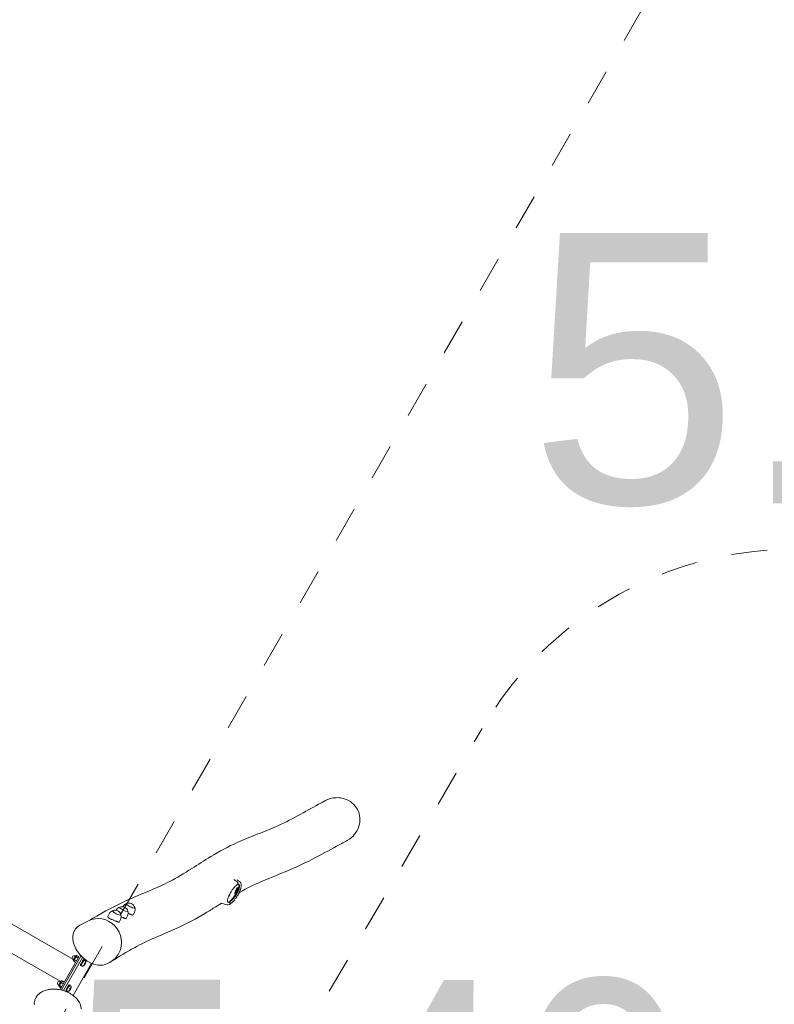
# Model space of a CAD drawing. Extents: x 5477758 to 5478338, y 5918274 to 5918502.
# Tile 73 of 121: x 5477948.56 to 5477950.65, y 5918456.73 to 5918459.46. Entities that reach past the tile are written whole.
import ezdxf
from ezdxf.enums import TextEntityAlignment as Align

# ---------------------------------------------------------------- set-up
doc = ezdxf.new("R2010")
doc.units = 0
doc.linetypes.add('DASHED', pattern=[19.05, 12.7, -6.35])
doc.layers.get('0').update_dxf_attribs({"color": 8, "linetype": 'CONTINUOUS', "lineweight": 13})
doc.layers.add('!D_rzędne', color=8, linetype='CONTINUOUS')
doc.layers.add('0_PROJEKTOWANE ZABAWKI', color=8, linetype='CONTINUOUS', lineweight=0)
doc.layers.add('wysokosci', color=8, linetype='CONTINUOUS', lineweight=18)
doc.styles.add('GEO-INFO', font='arial.ttf')
doc.styles.add('STYL_AUTOMATYCZNY_1', font='micross.ttf')

# ---------------------------------------------------------------- blocks, each defined once
blk = doc.blocks.new('zw$8E5F')
at = {"lineweight": 0}
for p, q in [((171.24, 148.41), (171.06, 148.2)), ((171.44, 148.43), (171.44, 148.39)), ((171.45, 148.43), (171.45, 148.39)), ((171.48, 148.39), (171.48, 148.38)), ((171.48, 148.39), (171.48, 148.38)), ((171.59, 148.47), (171.6, 148.38)), ((171.61, 148.47), (171.62, 148.39)), ((171.78, 148.47), (171.79, 148.4)), ((171.79, 148.47), (171.8, 148.41)), ((171.81, 148.43), (171.81, 148.41)), ((171.81, 148.43), (171.81, 148.41)), ((172.02, 148.48), (172.23, 148.31)), ((173.44, 146.98), (173.43, 146.98)), ((173.64, 147), (173.64, 146.99)), ((173.65, 147.01), (173.65, 147)), ((173.79, 147.04), (173.79, 147.01)), ((173.81, 147.04), (173.82, 147.01)), ((173.98, 147.04), (173.98, 147.03)), ((173.99, 147.04), (174, 147.03)), ((191.79, 126.68), (191, 126.65)), ((193.63, 125.51), (192.81, 125.47)), ((206.4, 127.62), (207.04, 127.21)), ((191.2, 123.15), (191.16, 123.15)), ((195.44, 124.34), (194.62, 124.3)), ((209.12, 123.42), (219.4, 123.42)), ((193.01, 121.98), (192.97, 121.98)), ((195.6, 120.84), (194.78, 120.8)), ((208.88, 120.14), (208.88, 119.87)), ((219.56, 120.46), (208.96, 120.46)), ((209.2, 121.07), (209.2, 121.27)), ((209.33, 121.41), (209.33, 121.27)), ((209.87, 121.79), (209.95, 121.85)), ((210.12, 121.75), (209.87, 121.79)), ((209.95, 121.85), (210.28, 121.87)), ((209.95, 121.78), (209.95, 121.85)), ((210.46, 121.77), (210.12, 121.75)), ((210.28, 121.87), (210.54, 121.82)), ((210.28, 121.76), (210.28, 121.87)), ((210.54, 121.82), (210.46, 121.77)), ((211.08, 121.41), (211.08, 121.27)), ((211.2, 121.07), (211.2, 121.27)), ((217.31, 121.07), (217.31, 121.27)), ((217.44, 121.41), (217.44, 121.27)), ((217.98, 121.79), (218.06, 121.85)), ((218.23, 121.75), (217.98, 121.79)), ((218.06, 121.85), (218.39, 121.87)), ((218.06, 121.78), (218.06, 121.85)), ((218.56, 121.77), (218.23, 121.75)), ((218.39, 121.87), (218.64, 121.82)), ((218.39, 121.76), (218.39, 121.87)), ((218.64, 121.82), (218.56, 121.77)), ((219.19, 121.41), (219.19, 121.27)), ((219.31, 121.07), (219.31, 121.27)), ((219.64, 119.87), (219.64, 120.14)), ((208.78, 119.53), (208.71, 119.58)), ((219.64, 119.87), (208.88, 119.87)), ((209.28, 119.46), (209.28, 118.97)), ((219.15, 119.46), (209.36, 119.46)), ((209.4, 118.88), (209.4, 118.66)), ((209.44, 118.86), (209.43, 118.86)), ((209.62, 118.56), (209.62, 118.48)), ((209.73, 119.46), (209.73, 118.83)), ((210.66, 119.46), (210.66, 118.83)), ((210.76, -156.56), (210.76, 118.31)), ((210.78, 118.56), (210.78, 118.48)), ((210.97, 118.86), (210.99, 118.87)), ((211, 118.88), (211, 118.66)), ((211.13, 119.46), (211.13, 118.97)), ((217.4, 119.46), (217.4, 118.95)), ((217.51, 118.88), (217.51, 118.66)), ((217.55, 118.86), (217.51, 118.88)), ((217.73, 118.56), (217.73, 118.48)), ((217.76, -156.56), (217.76, 118.31)), ((217.95, 119.46), (217.95, 118.82)), ((218.87, 119.46), (218.87, 118.84)), ((218.89, 118.56), (218.89, 118.48)), ((219.07, 118.86), (219.08, 118.86)), ((219.11, 118.88), (219.11, 118.66)), ((219.23, 119.46), (219.23, 118.99)), ((219.8, 119.58), (219.73, 119.53)), ((199.38, 116.8), (201.61, 115.36))]:
    blk.add_line(p, q, dxfattribs=at)
at = {"linetype": 'DASHED', "ltscale": 0.01}
blk.add_lwpolyline([(584.26, -161.87), (-155.74, -161.87), (-155.74, -74.37), (-155.74, 36.13), (-155.74, 123.63), (584.26, 123.63), (584.26, 36.13), (584.26, -74.37)], close=True, dxfattribs=at)
at = {"lineweight": 0}
for centre, radius, start, end in [((169.56, 147.16), 0.1, 154.5369, 172.4501), ((190.95, 124.89), 1.66, 135.3605, 229.9675), ((191.08, 124.9), 1.75, 92.664, 138.8084), ((192.89, 123.72), 1.75, 92.664, 138.8084), ((191.08, 124.9), 1.75, 226.5196, 272.664), ((192.76, 123.72), 1.66, 135.3605, 229.9675), ((194.57, 122.54), 1.66, 135.3605, 229.9675), ((194.7, 122.55), 1.75, 92.664, 138.8084), ((192.89, 123.72), 1.75, 226.5196, 272.664), ((194.7, 122.55), 1.75, 226.5196, 272.664), ((210.2, 118.48), 0.58, 180, 0), ((218.31, 118.48), 0.58, 180, 0)]:
    blk.add_arc(centre, radius, start, end, dxfattribs=at)
for centre, major_axis, ratio, start_param, end_param in [((178.83, 147.42), (-9.66, -2.79), 0.546287, 5.817409, 5.832009), ((172.76, 147.38), (-3.15, 0.1), 0.325394, 5.268626, 5.943219), ((171.66, 148.09), (0.921, 0.086), 0.197054, 3.089673, 6.335105), ((171.65, 148.24), (0.597, 0.056), 0.197054, 2.93922, 6.485558), ((171.45, 148.41), (-0.0896, -0.0084), 0.197054, 4.821568, 7.963161), ((171.52, 148.45), (-0.0896, -0.0084), 0.197054, 3.774371, 6.915963), ((171.44, 148.43), (0.0149, 0.0014), 0.197054, 4.93503, 6.802501), ((171.46, 148.39), (0.0149, 0.0014), 0.197054, 5.982228, 7.849699), ((171.56, 148.39), (-0.0896, -0.0084), 0.197054, 5.868766, 9.010358), ((171.6, 148.47), (0.0149, 0.0014), 0.197054, 3.887833, 5.755304), ((171.7, 148.47), (0.0896, 0.0084), 0.197054, 5.868766, 9.010358), ((171.65, 148.39), (-0.0149, -0.0014), 0.197054, 3.887833, 5.755304), ((171.74, 148.41), (0.0896, 0.0084), 0.197054, 3.774371, 6.915963), ((171.79, 148.47), (-0.0149, -0.0014), 0.197054, 5.982228, 7.849699), ((171.81, 148.45), (0.0896, 0.0084), 0.197054, 4.821568, 7.963161), ((171.82, 148.43), (-0.0149, -0.0014), 0.197054, 4.93503, 6.802501), ((172.76, 147.38), (-3.15, 0.1), 0.325394, 3.570611, 4.925607), ((173.83, 147.01), (-0.398, -0.037), 0.197054, 3.352564, 6.127695), ((173.65, 146.99), (0.0896, 0.0084), 0.197054, 1.679976, 2.448885), ((173.72, 147.02), (-0.0896, -0.0084), 0.197054, 3.774371, 6.915963), ((173.64, 147), (0.0149, 0.0014), 0.197054, 4.93503, 6.802501), ((173.8, 147.04), (0.0149, 0.0014), 0.197054, 3.887833, 5.755304), ((173.9, 147.04), (0.0896, 0.0084), 0.197054, 5.868766, 9.010358), ((173.99, 147.05), (-0.0149, -0.0014), 0.197054, 5.982228, 7.849699), ((174.01, 147.03), (0.0896, 0.0084), 0.197054, 0.386495, 1.679976), ((202.89, 122.21), (-3.51, -5.41), 0.951251, 3.739641, 6.283185), ((202.89, 122.21), (3.51, 5.41), 0.951251, 0, 0.598048), ((189.9, 124.84), (0.06, -1.25), 0.254887, 6.052209, 9.655755), ((189.9, 124.84), (-0.06, 1.25), 0.254887, 2.910616, 6.514162), ((191.71, 123.67), (0.06, -1.25), 0.254887, 6.052209, 9.655755), ((191.71, 123.67), (-0.06, 1.25), 0.254887, 2.910616, 6.514162), ((193.52, 122.49), (0.06, -1.25), 0.254887, 6.052209, 9.655755), ((193.52, 122.49), (-0.06, 1.25), 0.254887, 2.910616, 6.514162), ((210.2, 121.27), (1, 0), 0.173648, 2.636232, 6.788546), ((210.2, 121.07), (1, 0), 0.173648, 3.141593, 6.283185), ((210.2, 121.27), (0.875, 0), 0.173648, 3.141593, 6.283185), ((218.31, 121.27), (1, 0), 0.173648, 2.636232, 6.788546), ((218.31, 121.07), (1, 0), 0.173648, 3.141593, 6.283185), ((218.31, 121.27), (0.875, 0), 0.173648, 3.141593, 6.283185), ((209.36, 119.56), (-0.6, 0), 0.173648, 0.261799, 1.570796), ((210.2, 118.66), (0.8, 0), 0.173648, 3.141593, 6.283185), ((210.2, 118.9), (-0.8, 0), 0.173648, 0.310366, 0.51299), ((210.2, 118.9), (0.8, 0), 0.173648, 3.654583, 4.701781), ((210.2, 118.9), (0.8, 0), 0.173648, 4.701781, 5.748978), ((210.2, 118.9), (0.8, 0), 0.173648, 5.748978, 5.972819), ((218.31, 118.66), (0.8, 0), 0.173648, 3.141593, 6.283185), ((218.31, 118.9), (-0.8, 0), 0.173648, 0.310366, 0.643674), ((218.31, 118.9), (0.8, 0), 0.173648, 3.785266, 4.832464), ((218.31, 118.9), (0.8, 0), 0.173648, 4.832464, 5.879661), ((218.31, 118.9), (0.8, 0), 0.173648, 5.879661, 5.972819), ((219.15, 119.56), (0.6, 0), 0.173648, 4.712389, 6.021386)]:
    blk.add_ellipse(centre, major_axis=major_axis, ratio=ratio, start_param=start_param, end_param=end_param, dxfattribs=at)
blk.add_ellipse((171.63, 148.43), major_axis=(0.398, 0.037), ratio=0.197054, dxfattribs=at)
for points, knots in [([(144.48, 167.67), (144.42, 167.71), (144.37, 167.75), (143.54, 168.24), (142.69, 168.55), (140.97, 168.81), (140.12, 168.78), (138.51, 168.41), (137.77, 168.08), (136.48, 167.17), (135.93, 166.61), (135.08, 165.29), (134.79, 164.54), (134.5, 162.94), (134.52, 162.1), (134.7, 161.29), (134.81, 160.8), (134.98, 160.33), (135.41, 159.43), (135.68, 159), (136.48, 157.99), (137.07, 157.46), (137.74, 157.03)], [-15.047976, -15.047976, -15.047976, -15.047976, -14.844503, -14.844503, -12.170215, -12.170215, -9.630811, -9.630811, -7.223359, -7.223359, -4.878818, -4.878818, -2.499485, -2.499485, 0, 0, 0, 1.492882, 1.492882, 3.001095, 3.001095, 5.369872, 5.369872, 5.369872, 5.369872]), ([(144.48, 167.67), (145.34, 167.13), (146.24, 166.57), (149.24, 164.72), (151.42, 163.39), (156.29, 160.27), (158.93, 158.35), (162.9, 155.27), (164.45, 154.03), (167.8, 151.53), (169.58, 150.32), (171.67, 149.09), (171.71, 149.06), (171.75, 149.04)], [0, 0, 0, 0, 10.000329, 10.000329, 33.028265, 33.028265, 62.28337, 62.28337, 82.991003, 82.991003, 107.243481, 107.243481, 107.700926, 107.700926, 107.700926, 107.700926]), ([(199.53, 116.7), (198.59, 117.24), (197.66, 117.78), (193.88, 120.01), (191.01, 121.82), (186.71, 124.97), (185.08, 126.25), (181.88, 128.66), (180.32, 129.8), (176.84, 132.02), (174.76, 133.15), (170.76, 135.26), (168.91, 136.22), (164.63, 138.58), (162.16, 140.11), (158.46, 142.78), (157.05, 143.89), (154.12, 146.22), (152.63, 147.43), (149.26, 149.93), (147.29, 151.21), (143.31, 153.64), (141.45, 154.74), (138.98, 156.26), (138.35, 156.64), (137.74, 157.03)], [0.511204, 0.511204, 0.511204, 0.511204, 10.000105, 10.000105, 39.54304, 39.54304, 60.725898, 60.725898, 82.085308, 82.085308, 105.691119, 105.691119, 124.41606, 124.41606, 148.981525, 148.981525, 166.435044, 166.435044, 186.717633, 186.717633, 211.477562, 211.477562, 231.188511, 231.188511, 237.772902, 237.772902, 237.772902, 237.772902]), ([(169.11, 147.84), (169.14, 148.03), (169.25, 148.21), (169.51, 148.43), (169.62, 148.5), (169.88, 148.64), (170.03, 148.7), (170.33, 148.8), (170.47, 148.84), (170.72, 148.9), (170.82, 148.92), (171.13, 148.97), (171.33, 149), (171.73, 149.04), (171.92, 149.06), (172.31, 149.07), (172.51, 149.07), (172.95, 149.07), (173.18, 149.06), (173.69, 149.01), (173.97, 148.98), (174.59, 148.87), (174.91, 148.79), (175.4, 148.62), (175.59, 148.54), (175.76, 148.44)], [0, 0, 0, 0, 1.521877, 1.521877, 2.368949, 2.368949, 3.185511, 3.185511, 3.718935, 3.718935, 4.090035, 4.090035, 4.713591, 4.713591, 5.282379, 5.282379, 5.919308, 5.919308, 6.750849, 6.750849, 7.948477, 7.948477, 9.785147, 9.785147, 11.281742, 11.281742, 11.281742, 11.281742]), ([(170.06, 147.5), (170.03, 147.52), (170, 147.53), (169.94, 147.54), (169.91, 147.54), (169.85, 147.53), (169.82, 147.53), (169.76, 147.51), (169.73, 147.5), (169.68, 147.47), (169.65, 147.45), (169.59, 147.4), (169.57, 147.38), (169.53, 147.33), (169.52, 147.31), (169.51, 147.29)], [0.3061582, 0.3061582, 0.3061582, 0.3061582, 0.3854013, 0.3854013, 0.4584658, 0.4584658, 0.5263067, 0.5263067, 0.5984799, 0.5984799, 0.6861268, 0.6861268, 0.7979205, 0.7979205, 0.8651264, 0.8651264, 0.8651264, 0.8651264]), ([(169.8, 147.73), (169.79, 147.85), (169.87, 148.02), (170.16, 148.24), (170.49, 148.38), (170.89, 148.5), (171.33, 148.58), (171.82, 148.63), (172.36, 148.65), (172.94, 148.64), (173.72, 148.56), (174.61, 148.38), (175.12, 148.17), (175.3, 148.06)], [2.019877, 2.019877, 2.019877, 2.019877, 2.356194, 2.552544, 2.748894, 2.945243, 3.141593, 3.337942, 3.534292, 3.730641, 3.926991, 4.31969, 4.687229, 4.687229, 4.687229, 4.687229]), ([(169.94, 147.58), (169.96, 147.56), (169.98, 147.55), (170, 147.53), (170, 147.53), (170, 147.53)], [0.59411962, 0.59411962, 0.59411962, 0.59411962, 0.65239026, 0.65239026, 0.65453313, 0.65453313, 0.65453313, 0.65453313]), ([(170.06, 147.5), (170.28, 147.38), (170.63, 147.25), (171.35, 147.09), (171.62, 147.05), (172.15, 146.99), (172.41, 146.98), (172.86, 146.97), (173.05, 146.97), (173.37, 146.98), (173.5, 146.98), (173.83, 147.01), (174.04, 147.03), (174.38, 147.08), (174.53, 147.11), (174.79, 147.17), (174.91, 147.2), (175.13, 147.27), (175.23, 147.31), (175.43, 147.4), (175.5, 147.45), (175.63, 147.54), (175.65, 147.58), (175.66, 147.61), (175.67, 147.61), (175.67, 147.61)], [0, 0, 0, 0, 2.751161, 2.751161, 4.074364, 4.074364, 5.052513, 5.052513, 5.664708, 5.664708, 6.061553, 6.061553, 6.668037, 6.668037, 7.15737, 7.15737, 7.646835, 7.646835, 8.235955, 8.235955, 9.015167, 9.015167, 10.0866, 10.0866, 10.584359, 10.584359, 10.584359, 10.584359]), ([(171.14, 148.3), (171.14, 148.3), (171.14, 148.3), (171.06, 148.28), (170.99, 148.26), (170.9, 148.21), (170.86, 148.2), (170.81, 148.15), (170.8, 148.13), (170.76, 148.09), (170.75, 148.05), (170.74, 148.01)], [6.7244448, 6.7244448, 6.7244448, 6.7244448, 6.7433833, 6.7433833, 7.113843, 7.113843, 7.3357379, 7.3357379, 7.4466854, 7.4466854, 7.5576329, 7.5576329, 7.5576329, 7.5576329]), ([(172.58, 148.19), (172.57, 148.21), (172.56, 148.24), (172.52, 148.28), (172.5, 148.29), (172.45, 148.33), (172.42, 148.34), (172.32, 148.38), (172.23, 148.39), (172.13, 148.39)], [4.51988, 4.51988, 4.51988, 4.51988, 4.5983539, 4.5983539, 4.6994079, 4.6994079, 4.8711224, 4.8711224, 5.3530681, 5.3530681, 5.3530681, 5.3530681]), ([(175.3, 148.06), (175.31, 148.05), (175.32, 148.05), (175.34, 148.05), (175.34, 148.05), (175.35, 148.05)], [0, 0, 0, 0, 0.06608806, 0.06608806, 0.08625048, 0.08625048, 0.08625048, 0.08625048]), ([(175.94, 148.33), (175.91, 148.34), (175.88, 148.36), (175.82, 148.38), (175.79, 148.38), (175.72, 148.38), (175.69, 148.37), (175.64, 148.36), (175.61, 148.35), (175.55, 148.32), (175.53, 148.31), (175.47, 148.27), (175.45, 148.24), (175.4, 148.18), (175.38, 148.15), (175.35, 148.09), (175.35, 148.06), (175.34, 148.04)], [0.1889616, 0.1889616, 0.1889616, 0.1889616, 0.2766081, 0.2766081, 0.3574694, 0.3574694, 0.4276607, 0.4276607, 0.4960868, 0.4960868, 0.5741561, 0.5741561, 0.6733741, 0.6733741, 0.8035649, 0.8035649, 0.8921713, 0.8921713, 0.8921713, 0.8921713]), ([(175.34, 148.04), (175.34, 148.04), (175.34, 148.04), (175.34, 148.03), (175.35, 148.03), (175.35, 148.03)], [0.14973174, 0.14973174, 0.14973174, 0.14973174, 0.15520178, 0.15520178, 0.19521917, 0.19521917, 0.19521917, 0.19521917]), ([(175.35, 148.03), (175.52, 147.91), (175.64, 147.77), (175.66, 147.63), (175.66, 147.61)], [1.5959566, 1.5959566, 1.5959566, 1.5959566, 1.9634954, 2.0186762, 2.0186762, 2.0186762, 2.0186762]), ([(175.76, 148.44), (175.77, 148.43), (175.79, 148.42), (175.82, 148.4), (175.83, 148.39), (175.85, 148.37), (175.85, 148.37), (175.86, 148.37)], [0.6415108, 0.6415108, 0.6415108, 0.6415108, 0.6862339, 0.6862339, 0.7309571, 0.7309571, 0.7439976, 0.7439976, 0.7439976, 0.7439976]), ([(169.38, 145.93), (169.38, 145.94), (169.38, 145.94), (169.38, 146.09), (169.39, 146.23), (169.4, 146.5), (169.41, 146.63), (169.43, 146.9), (169.45, 147.04), (169.46, 147.18)], [-1.357496, -1.357496, -1.357496, -1.357496, -1.331036, -1.331036, -0.922088, -0.922088, -0.51314, -0.51314, -0.104191, -0.104191, -0.104191, -0.104191]), ([(176.72, 146.29), (176.83, 146.23), (176.94, 146.18), (177.36, 145.95), (177.68, 145.78), (178.98, 145.08), (179.96, 144.56), (183.84, 142.41), (186.76, 140.57), (190.79, 137.65), (192.23, 136.55), (195.34, 134.24), (196.99, 133.06), (200.62, 130.79), (202.85, 129.55), (205.36, 128.2), (205.65, 128.04), (205.95, 127.89)], [125.933501, 125.933501, 125.933501, 125.933501, 127.049832, 127.049832, 130.399927, 130.399927, 140.450287, 140.450287, 170.144528, 170.144528, 188.647624, 188.647624, 210.982388, 210.982388, 234.667943, 234.667943, 237.794619, 237.794619, 237.794619, 237.794619]), ([(192.09, 125.28), (192.08, 125.36), (192.06, 125.43), (192.04, 125.61), (192.03, 125.71), (192, 125.91), (191.99, 126.01), (191.97, 126.18), (191.96, 126.26), (191.94, 126.4), (191.92, 126.46), (191.9, 126.56), (191.89, 126.6), (191.87, 126.65), (191.85, 126.67), (191.84, 126.68)], [2.422232, 2.422232, 2.422232, 2.422232, 2.655324, 2.655324, 2.987185, 2.987185, 3.319047, 3.319047, 3.650909, 3.650909, 3.98277, 3.98277, 4.31474, 4.31474, 4.623968, 4.623968, 4.623968, 4.623968]), ([(193.9, 124.1), (193.89, 124.18), (193.88, 124.26), (193.85, 124.44), (193.84, 124.54), (193.81, 124.74), (193.8, 124.83), (193.78, 125.01), (193.77, 125.09), (193.75, 125.23), (193.74, 125.29), (193.72, 125.38), (193.7, 125.42), (193.68, 125.48), (193.66, 125.5), (193.64, 125.51), (193.63, 125.51), (193.63, 125.51)], [2.422232, 2.422232, 2.422232, 2.422232, 2.655324, 2.655324, 2.987185, 2.987185, 3.319047, 3.319047, 3.650909, 3.650909, 3.98277, 3.98277, 4.31474, 4.31474, 4.646709, 4.646709, 4.758108, 4.758108, 4.758108, 4.758108]), ([(207.04, 127.21), (207.28, 127.06), (207.5, 126.87), (207.9, 126.46), (208.08, 126.24), (208.54, 125.52), (208.77, 124.99), (209.06, 123.91), (209.14, 123.38), (209.19, 122.33), (209.17, 121.82), (209.04, 120.78), (208.92, 120.26), (208.59, 119.19), (208.37, 118.64), (207.77, 117.51), (207.37, 116.95), (206.66, 116.18), (206.37, 115.93), (205.75, 115.47), (205.42, 115.27), (204.73, 114.98), (204.38, 114.88), (203.7, 114.78), (203.38, 114.78), (202.54, 114.89), (202.05, 115.07), (201.61, 115.36)], [2.168844, 2.168844, 2.168844, 2.168844, 2.331796, 2.331796, 2.49317, 2.49317, 2.805053, 2.805053, 3.077432, 3.077432, 3.327059, 3.327059, 3.581276, 3.581276, 3.865727, 3.865727, 4.205519, 4.205519, 4.409025, 4.409025, 4.621495, 4.621495, 4.826479, 4.826479, 5.01266, 5.01266, 5.310437, 5.310437, 5.310437, 5.310437]), ([(226.9, 115.36), (226.67, 115.2), (226.41, 115.08), (225.87, 114.89), (225.59, 114.83), (225.01, 114.78), (224.7, 114.79), (224.08, 114.89), (223.76, 114.99), (223.12, 115.27), (222.79, 115.45), (222.17, 115.91), (221.87, 116.17), (221.32, 116.76), (221.07, 117.08), (220.64, 117.73), (220.45, 118.05), (220.14, 118.7), (220, 119.01), (219.68, 119.91), (219.53, 120.52), (219.36, 121.65), (219.33, 122.18), (219.36, 123.2), (219.42, 123.69), (219.64, 124.66), (219.81, 125.14), (220.29, 126.06), (220.61, 126.5), (221.16, 126.98), (221.31, 127.1), (221.48, 127.21)], [0.972748, 0.972748, 0.972748, 0.972748, 1.135319, 1.135319, 1.300243, 1.300243, 1.473067, 1.473067, 1.66084, 1.66084, 1.865761, 1.865761, 2.078279, 2.078279, 2.281739, 2.281739, 2.466215, 2.466215, 2.630908, 2.630908, 2.927597, 2.927597, 3.183997, 3.183997, 3.432981, 3.432981, 3.7, 3.7, 4.001686, 4.001686, 4.114341, 4.114341, 4.114341, 4.114341]), ([(195.77, 120.94), (195.79, 120.98), (195.81, 121.02), (195.85, 121.14), (195.86, 121.21), (195.87, 121.36), (195.87, 121.45), (195.86, 121.63), (195.86, 121.73), (195.84, 121.93), (195.83, 122.03), (195.8, 122.25), (195.79, 122.37), (195.76, 122.6), (195.74, 122.71), (195.71, 122.94), (195.69, 123.05), (195.66, 123.26), (195.65, 123.37), (195.63, 123.57), (195.61, 123.66), (195.59, 123.83), (195.58, 123.91), (195.56, 124.05), (195.55, 124.11), (195.53, 124.21), (195.52, 124.25), (195.49, 124.31), (195.47, 124.33), (195.45, 124.34), (195.44, 124.34), (195.44, 124.34)], [0, 0, 0, 0, 0.331969, 0.331969, 0.663939, 0.663939, 0.995908, 0.995908, 1.327877, 1.327877, 1.659739, 1.659739, 1.991601, 1.991601, 2.323462, 2.323462, 2.655324, 2.655324, 2.987185, 2.987185, 3.319047, 3.319047, 3.650909, 3.650909, 3.98277, 3.98277, 4.31474, 4.31474, 4.646709, 4.646709, 4.758108, 4.758108, 4.758108, 4.758108]), ([(195.6, 120.84), (195.63, 120.84), (195.65, 120.85), (195.71, 120.88), (195.74, 120.9), (195.77, 120.94)], [10.0687555, 10.0687555, 10.0687555, 10.0687555, 10.2893259, 10.2893259, 10.6212952, 10.6212952, 10.6212952, 10.6212952]), ([(209.33, 121.41), (209.33, 121.45), (209.34, 121.5), (209.36, 121.58), (209.38, 121.62), (209.43, 121.68), (209.46, 121.71), (209.51, 121.76), (209.54, 121.78), (209.61, 121.81), (209.64, 121.82), (209.76, 121.86), (209.83, 121.87), (209.99, 121.89), (210.06, 121.89), (210.2, 121.9), (210.27, 121.89), (210.4, 121.89), (210.47, 121.88), (210.6, 121.87), (210.66, 121.86), (210.77, 121.82), (210.82, 121.81), (210.9, 121.75), (210.92, 121.74), (210.97, 121.69), (211.01, 121.65), (211.06, 121.54), (211.07, 121.49), (211.08, 121.43), (211.08, 121.42), (211.08, 121.41)], [2.9065, 2.9065, 2.9065, 2.9065, 2.963079, 2.963079, 3.025254, 3.025254, 3.105162, 3.105162, 3.218679, 3.218679, 3.403101, 3.403101, 3.94203, 3.94203, 4.354685, 4.354685, 4.722529, 4.722529, 5.095945, 5.095945, 5.533645, 5.533645, 5.790869, 5.790869, 5.863048, 5.863048, 5.970287, 5.970287, 6.03731, 6.03731, 6.048092, 6.048092, 6.048092, 6.048092]), ([(217.44, 121.41), (217.44, 121.45), (217.45, 121.5), (217.47, 121.58), (217.49, 121.62), (217.54, 121.68), (217.56, 121.71), (217.62, 121.76), (217.65, 121.78), (217.71, 121.81), (217.75, 121.82), (217.86, 121.86), (217.94, 121.87), (218.1, 121.89), (218.17, 121.89), (218.31, 121.9), (218.38, 121.89), (218.51, 121.89), (218.57, 121.88), (218.71, 121.87), (218.77, 121.86), (218.88, 121.82), (218.93, 121.81), (219.01, 121.75), (219.03, 121.74), (219.08, 121.69), (219.12, 121.65), (219.17, 121.54), (219.18, 121.49), (219.19, 121.43), (219.19, 121.42), (219.19, 121.41)], [2.9065, 2.9065, 2.9065, 2.9065, 2.963079, 2.963079, 3.025254, 3.025254, 3.105162, 3.105162, 3.218679, 3.218679, 3.403101, 3.403101, 3.94203, 3.94203, 4.354685, 4.354685, 4.722529, 4.722529, 5.095945, 5.095945, 5.533645, 5.533645, 5.790869, 5.790869, 5.863048, 5.863048, 5.970287, 5.970287, 6.03731, 6.03731, 6.048092, 6.048092, 6.048092, 6.048092])]:
    blk.add_open_spline(points, degree=3, knots=knots, dxfattribs=at)
for points in [[(169.01, 146.68), (169.02, 147.07), (169.05, 147.46), (169.11, 147.84)], [(169.8, 147.73), (169.81, 147.71), (169.82, 147.67), (169.94, 147.58)], [(175.94, 148.33), (176.11, 148.2), (176.25, 148.05), (176.32, 147.85)], [(176.32, 147.85), (176.5, 147.34), (176.64, 146.82), (176.72, 146.29)], [(208.8, 119.87), (208.83, 119.87), (208.85, 119.87), (208.88, 119.87)], [(219.64, 119.87), (219.66, 119.87), (219.69, 119.87), (219.71, 119.87)]]:
    blk.add_open_spline(points, degree=3, dxfattribs=at)
for points in [[(209.28, 118.97), (209.4, 118.86), (209.51, 118.83)], [(209.51, 118.83), (209.61, 118.8), (209.73, 118.83)], [(209.73, 118.83), (209.98, 118.76), (210.2, 118.76)], [(210.2, 118.76), (210.41, 118.76), (210.66, 118.83)], [(210.66, 118.83), (210.78, 118.79), (210.89, 118.83)], [(210.89, 118.83), (211, 118.86), (211.13, 118.97)], [(217.4, 118.95), (217.54, 118.84), (217.67, 118.81)], [(217.67, 118.81), (217.8, 118.78), (217.95, 118.82)], [(217.95, 118.82), (218.2, 118.76), (218.41, 118.76)], [(218.41, 118.76), (218.62, 118.76), (218.87, 118.84)], [(218.87, 118.84), (218.96, 118.81), (219.05, 118.84)], [(219.05, 118.84), (219.13, 118.88), (219.23, 118.99)]]:
    blk.add_rational_spline(points, [1, 1.0379548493, 1], degree=2, dxfattribs=at)
blk = doc.blocks.new('zw$1409')
at = {"linetype": 'DASHED', "lineweight": 0, "ltscale": 0.01}
blk.add_lwpolyline([(34.57, 102.57), (158.85, 102.57, -0.414214), (258.85, 2.57), (258.85, -94.13, -0.414214), (158.85, -194.13), (34.57, -194.13, -0.414214), (-65.43, -94.13), (-65.43, 2.57, -0.414214)], format="xyb", close=True, dxfattribs=at)

msp = doc.modelspace()

# ---------------------------------------------------------------- block references
at = {"lineweight": -2, "xscale": 0.01, "yscale": 0.01, "zscale": 0.01, "rotation": 239.8257003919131}
msp.add_blockref('zw$1409', (5477951.6928, 5918456.8213), dxfattribs=at)
at = {"layer": '0_PROJEKTOWANE ZABAWKI', "xscale": 0.01001751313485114, "yscale": 0.01001751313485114, "zscale": 0.01001751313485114, "rotation": 240.0424280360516}
msp.add_blockref('zw$8E5F', (5477948.7328, 5918459.2794), dxfattribs=at)

# ---------------------------------------------------------------- texts
at = {"layer": '!D_rzędne', "linetype": 'Continuous', "lineweight": 13, "style": 'STYL_AUTOMATYCZNY_1', "width": 0.85}
msp.add_text('5,40', height=0.75, rotation=359.9511, dxfattribs=at).set_placement((5477948.6908, 5918456.0519))
at = {"layer": 'wysokosci', "style": 'GEO-INFO'}
msp.add_text('5.5', height=0.75, dxfattribs=at).set_placement((5477949.9699, 5918458.8725), align=Align.TOP_LEFT)

doc.saveas('drawing.dxf')
